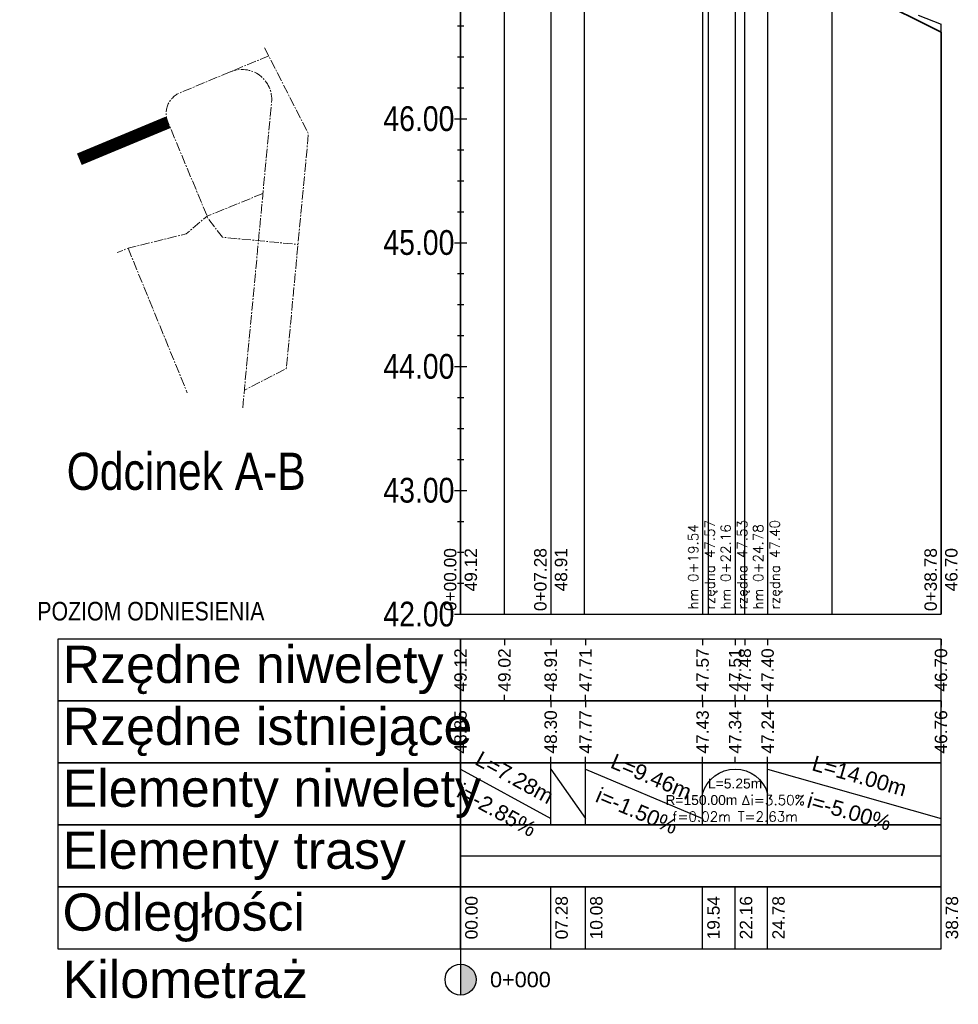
# Model space of a CAD drawing. Header units: metres. Extents: x 0 to 5465380, y 0 to 5925815.
# Tile 129 of 141: x 5464644 to 5464719, y 5925684 to 5925763. Entities that reach past the tile are written whole.
import ezdxf

# ---------------------------------------------------------------- set-up
doc = ezdxf.new("R2010")
doc.units = ezdxf.units.M
doc.linetypes.add('CENTER2', pattern=[1.125, 0.75, -0.125, 0.125, -0.125])
doc.layers.add('$DR - osie ścieżek', color=7, linetype='CENTER2', lineweight=15)
for name, color, linetype in [('$DR - wymiary', 7, 'Continuous'), ('AecObjExplode_rys 1_Vport_D5A', 7, 'Continuous'), ('AecObjExplode_rys 3_Vport_DDD', 7, 'Continuous'), ('AecObjExplode_rys 4_Vport_E22', 7, 'Continuous'), ('C-DROGI-PROFILE', 7, 'Continuous'), ('C-DROGI-PROFILE-ETYKIETY', 7, 'Continuous'), ('C-DROGI-PROFILE-WIDOKI', 7, 'Continuous'), ('C-DROGI-PROFILE-WIDOKI-ETYKIETY', 7, 'Continuous')]:
    doc.layers.add(name, color=color, linetype=linetype)
doc.styles.add('ARIAL 2', font='ARIALN.TTF')
doc.styles.get("Standard").update_dxf_attribs({"font": 'arial.ttf'})

# ---------------------------------------------------------------- blocks, each defined once
blk = doc.blocks.new('kilometraz')
at = {"linetype": 'ByBlock', "lineweight": -2}
blk.add_hatch(color=0, dxfattribs=at).paths.add_polyline_path([(0, -0.5, 0.414214), (0.5, 0, 0.414214), (0, 0.5)])
at = {"color": 0, "linetype": 'ByBlock', "lineweight": -2}
blk.add_line((0, 0.5), (0, -0.5), dxfattribs=at)
blk.add_circle((0, 0), 0.5, dxfattribs=at)
blk = doc.blocks.new('AecObjExplode_rys 1_Vport_D5A')
at = {"layer": 'C-DROGI-PROFILE', "color": 190, "linetype": 'Continuous', "lineweight": 35}
blk.add_line((5464703.882, 5925769.156), (5464717.878, 5925762.154), dxfattribs=at)
at = {"layer": 'C-DROGI-PROFILE', "color": 94, "linetype": 'Continuous', "lineweight": -3}
blk.add_line((5464716.038, 5925763.515), (5464717.878, 5925762.799), dxfattribs=at)
at = {"layer": 'C-DROGI-PROFILE-ETYKIETY', "color": 7, "linetype": 'Continuous', "lineweight": -3}
for p, q in [((5464679.098, 5925786.354), (5464679.098, 5925715.154)), ((5464686.376, 5925784.28), (5464686.376, 5925715.154)), ((5464717.878, 5925762.154), (5464717.878, 5925715.154))]:
    blk.add_line(p, q, dxfattribs=at)
at = {"layer": 'C-DROGI-PROFILE-ETYKIETY', "color": 1, "linetype": 'Continuous', "lineweight": -3}
for p, q in [((5464698.636, 5925770.861), (5464698.636, 5925715.154)), ((5464701.26, 5925770.468), (5464701.259, 5925715.154)), ((5464703.882, 5925769.156), (5464703.882, 5925715.154))]:
    blk.add_line(p, q, dxfattribs=at)
at = {"layer": 'C-DROGI-PROFILE-WIDOKI', "color": 7, "linetype": 'Continuous', "lineweight": -3}
for p, q in [((5464679.098, 5925715.154), (5464679.098, 5925805.154)), ((5464682.644, 5925715.154), (5464682.644, 5925783.101)), ((5464689.098, 5925715.154), (5464689.098, 5925772.931)), ((5464699.098, 5925715.154), (5464699.098, 5925769.291)), ((5464702.043, 5925715.154), (5464702.043, 5925768.22)), ((5464709.098, 5925715.154), (5464709.098, 5925765.812)), ((5464678.848, 5925762.654), (5464679.348, 5925762.654)), ((5464717.878, 5925715.154), (5464717.878, 5925762.799)), ((5464678.848, 5925760.154), (5464679.348, 5925760.154)), ((5464678.848, 5925757.654), (5464679.348, 5925757.654)), ((5464678.598, 5925755.154), (5464679.598, 5925755.154)), ((5464678.848, 5925752.654), (5464679.348, 5925752.654)), ((5464678.848, 5925750.154), (5464679.348, 5925750.154)), ((5464678.848, 5925747.654), (5464679.348, 5925747.654)), ((5464678.598, 5925745.154), (5464679.598, 5925745.154)), ((5464678.848, 5925742.654), (5464679.348, 5925742.654)), ((5464678.848, 5925740.154), (5464679.348, 5925740.154)), ((5464678.848, 5925737.654), (5464679.348, 5925737.654)), ((5464678.598, 5925735.154), (5464679.598, 5925735.154)), ((5464678.848, 5925732.654), (5464679.348, 5925732.654)), ((5464678.848, 5925730.154), (5464679.348, 5925730.154)), ((5464678.848, 5925727.654), (5464679.348, 5925727.654)), ((5464678.598, 5925725.154), (5464679.598, 5925725.154)), ((5464678.848, 5925722.654), (5464679.348, 5925722.654)), ((5464678.848, 5925720.154), (5464679.348, 5925720.154)), ((5464678.848, 5925717.654), (5464679.348, 5925717.654)), ((5464678.598, 5925715.154), (5464717.878, 5925715.154)), ((5464679.098, 5925713.154), (5464679.098, 5925712.654)), ((5464686.376, 5925713.154), (5464686.376, 5925712.654)), ((5464689.176, 5925713.154), (5464689.176, 5925712.654)), ((5464698.636, 5925713.154), (5464698.636, 5925712.654)), ((5464701.26, 5925713.154), (5464701.26, 5925712.654)), ((5464703.882, 5925713.154), (5464703.882, 5925712.654)), ((5464717.878, 5925713.154), (5464717.878, 5925712.654)), ((5464679.098, 5925708.154), (5464679.098, 5925708.654)), ((5464686.376, 5925708.154), (5464686.376, 5925708.654)), ((5464689.176, 5925708.154), (5464689.176, 5925708.654)), ((5464698.636, 5925708.154), (5464698.636, 5925708.654)), ((5464701.26, 5925708.154), (5464701.26, 5925708.654)), ((5464703.882, 5925708.154), (5464703.882, 5925708.654)), ((5464717.878, 5925708.154), (5464717.878, 5925708.654)), ((5464679.098, 5925693.154), (5464679.098, 5925703.154)), ((5464686.376, 5925698.154), (5464686.376, 5925703.154)), ((5464689.176, 5925698.154), (5464689.176, 5925703.154)), ((5464698.636, 5925698.154), (5464698.636, 5925703.154)), ((5464703.882, 5925698.154), (5464703.882, 5925703.154)), ((5464679.098, 5925688.154), (5464679.098, 5925685.654))]:
    blk.add_line(p, q, dxfattribs=at)
at = {"layer": 'C-DROGI-PROFILE-WIDOKI', "color": 8, "linetype": 'Continuous', "lineweight": -3}
for p, q in [((5464679.098, 5925715.154), (5464679.098, 5925783.627)), ((5464717.878, 5925715.154), (5464717.878, 5925762.799))]:
    blk.add_line(p, q, dxfattribs=at)
at = {"layer": 'C-DROGI-PROFILE-WIDOKI', "color": 4, "linetype": 'Continuous', "lineweight": -3}
for p, q in [((5464682.644, 5925713.154), (5464682.644, 5925712.654)), ((5464702.043, 5925713.154), (5464702.043, 5925712.654)), ((5464682.644, 5925708.154), (5464682.644, 5925708.654)), ((5464702.043, 5925708.154), (5464702.043, 5925708.654)), ((5464679.098, 5925702.654), (5464686.376, 5925698.654)), ((5464686.376, 5925702.654), (5464689.176, 5925698.654)), ((5464689.176, 5925702.654), (5464698.636, 5925698.654)), ((5464703.882, 5925702.654), (5464717.878, 5925698.654)), ((5464679.098, 5925695.654), (5464717.878, 5925695.654))]:
    blk.add_line(p, q, dxfattribs=at)
at = {"layer": 'C-DROGI-PROFILE-WIDOKI', "color": 1, "linetype": 'Continuous', "lineweight": -3}
for p, q in [((5464679.098, 5925708.154), (5464679.098, 5925707.654)), ((5464686.376, 5925708.154), (5464686.376, 5925707.654)), ((5464689.176, 5925708.154), (5464689.176, 5925707.654)), ((5464698.636, 5925708.154), (5464698.636, 5925707.654)), ((5464701.26, 5925708.154), (5464701.26, 5925707.654)), ((5464703.882, 5925708.154), (5464703.882, 5925707.654)), ((5464717.878, 5925708.154), (5464717.878, 5925707.654)), ((5464679.098, 5925703.154), (5464679.098, 5925703.654)), ((5464686.376, 5925703.154), (5464686.376, 5925703.654)), ((5464689.176, 5925703.154), (5464689.176, 5925703.654)), ((5464698.636, 5925703.154), (5464698.636, 5925703.654)), ((5464701.26, 5925703.154), (5464701.26, 5925703.654)), ((5464703.882, 5925703.154), (5464703.882, 5925703.654)), ((5464717.878, 5925703.154), (5464717.878, 5925703.654)), ((5464679.098, 5925688.154), (5464679.098, 5925693.154)), ((5464686.376, 5925688.154), (5464686.376, 5925693.154)), ((5464689.176, 5925688.154), (5464689.176, 5925693.154)), ((5464698.636, 5925688.154), (5464698.636, 5925693.154)), ((5464701.26, 5925688.154), (5464701.26, 5925693.154)), ((5464703.882, 5925688.154), (5464703.882, 5925693.154)), ((5464717.878, 5925688.154), (5464717.878, 5925693.154))]:
    blk.add_line(p, q, dxfattribs=at)
at = {"layer": 'C-DROGI-PROFILE-WIDOKI', "color": 4, "linetype": 'Continuous', "lineweight": -3, "extrusion": (0, 0, -1)}
blk.add_arc((-5464701.259, 5925699.935), 2.719, 15.34106, 164.65894, dxfattribs=at)
at = {"layer": 'C-DROGI-PROFILE-WIDOKI', "color": 7, "linetype": 'Continuous', "lineweight": -3}
for points in [[(5464679.098, 5925708.154), (5464679.098, 5925713.154), (5464646.598, 5925713.154), (5464646.598, 5925708.154)], [(5464679.098, 5925708.154), (5464717.878, 5925708.154), (5464717.878, 5925713.154), (5464679.098, 5925713.154)], [(5464679.098, 5925703.154), (5464679.098, 5925708.154), (5464646.598, 5925708.154), (5464646.598, 5925703.154)], [(5464679.098, 5925703.154), (5464717.878, 5925703.154), (5464717.878, 5925708.154), (5464679.098, 5925708.154)], [(5464679.098, 5925698.154), (5464679.098, 5925703.154), (5464646.598, 5925703.154), (5464646.598, 5925698.154)], [(5464679.098, 5925698.154), (5464717.878, 5925698.154), (5464717.878, 5925703.154), (5464679.098, 5925703.154)], [(5464679.098, 5925693.154), (5464679.098, 5925698.154), (5464646.598, 5925698.154), (5464646.598, 5925693.154)], [(5464679.098, 5925693.154), (5464717.878, 5925693.154), (5464717.878, 5925698.154), (5464679.098, 5925698.154)], [(5464679.098, 5925688.154), (5464679.098, 5925693.154), (5464646.598, 5925693.154), (5464646.598, 5925688.154)], [(5464679.098, 5925688.154), (5464717.878, 5925688.154), (5464717.878, 5925693.154), (5464679.098, 5925693.154)]]:
    blk.add_3dface(points, dxfattribs=at)
at = {"layer": '$DR - wymiary', "color": 7, "linetype": 'Continuous', "lineweight": -3, "xscale": 2.499999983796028, "yscale": 2.499999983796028, "zscale": 2.499999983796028, "rotation": 8.53773646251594e-07}
blk.add_blockref('kilometraz', (5464679.098, 5925685.654), dxfattribs=at)
at = {"layer": 'C-DROGI-PROFILE-ETYKIETY', "color": 2, "linetype": 'Continuous', "lineweight": -3, "char_height": 0.8, "attachment_point": 4}
for s, insert, rotation in [('{\\Fsimplex.shx|c0;hm 0+19.54\\Przędna 47.57}', (5464698.636, 5925715.529), 90), ('{\\Fsimplex.shx|c0;hm 0+22.16\\Fsimplex.shx|c0;\\Przędna 47.53}', (5464701.259, 5925715.529), 89.99846), ('{\\Fsimplex.shx|c0;hm 0+24.78\\Fsimplex.shx|c0;\\Przędna 47.40}', (5464703.882, 5925715.529), 90)]:
    blk.add_mtext(s, dxfattribs=dict(at, insert=insert, rotation=rotation))
at = {"layer": 'C-DROGI-PROFILE-ETYKIETY', "color": 7, "linetype": 'Continuous', "lineweight": -3, "char_height": 1, "attachment_point": 6, "rotation": 90}
for s, insert in [('0+00.00\\P{\\fArial|b0|i0|c238|p34;49.12}', (5464679.098, 5925720.493)), ('0+07.28\\P{\\fArial|b0|i0|c238|p34;48.91}', (5464686.376, 5925720.498)), ('0+38.78\\P{\\fArial|b0|i0|c238|p34;46.70}', (5464717.878, 5925720.498))]:
    blk.add_mtext(s, dxfattribs=dict(at, insert=insert))
at = {"layer": 'C-DROGI-PROFILE-ETYKIETY', "color": 1, "linetype": 'Continuous', "lineweight": -3, "insert": (5464701.259, 5925700.154), "char_height": 0.8, "attachment_point": 5, "rotation": 359.99846}
blk.add_mtext('L=5.25m\\PR=150.00m {\\Fsimplex.shx|c238;Δ\\Fsimplex.shx|c0;i=3.50%\\Pf=0.02m T=2.63m}', dxfattribs=at)
at = {"layer": 'C-DROGI-PROFILE-WIDOKI', "color": 7, "linetype": 'Continuous', "lineweight": -3, "style": 'ARIAL 2'}
for s, insert, char_height, attachment_point in [('46.00', (5464678.598, 5925755.154), 2, 6), ('45.00', (5464678.598, 5925745.154), 2, 6), ('44.00', (5464678.598, 5925735.154), 2, 6), ('Odcinek A-B', (5464666.598, 5925725.154), 3, 9), ('43.00', (5464678.598, 5925725.154), 2, 6), ('POZIOM ODNIESIENIA', (5464654.098, 5925716.154), 1.5, 2), ('42.00', (5464678.598, 5925715.154), 2, 6)]:
    blk.add_mtext(s, dxfattribs=dict(at, insert=insert, char_height=char_height, attachment_point=attachment_point))
at = {"layer": 'C-DROGI-PROFILE-WIDOKI', "color": 7, "linetype": 'Continuous', "lineweight": -3, "char_height": 3, "attachment_point": 4}
for s, insert in [('{\\fArial|b0|i0|c238|p34;Rzędne niwelety}', (5464646.973, 5925710.654)), ('{\\fArial|b0|i0|c238|p34;Rzędne istniejące}', (5464646.973, 5925705.654)), ('{\\fArial|b0|i0|c238|p34;Elementy niwelety}', (5464646.973, 5925700.654)), ('{\\fArial|b0|i0|c238|p34;Elementy trasy}', (5464646.973, 5925695.654)), ('{\\fArial|b0|i0|c238|p34;Odległości}', (5464646.973, 5925690.654)), ('{\\fArial|b0|i0|c238|p34;Kilometraż}', (5464646.973, 5925685.654))]:
    blk.add_mtext(s, dxfattribs=dict(at, insert=insert))
at = {"layer": 'C-DROGI-PROFILE-WIDOKI-ETYKIETY', "color": 7, "linetype": 'Continuous', "lineweight": -3}
for s, insert, char_height, attachment_point, rotation in [('49.12', (5464679.098, 5925710.654), 1, 5, 90), ('49.02', (5464682.644, 5925710.654), 1, 5, 90), ('48.91', (5464686.376, 5925710.654), 1, 5, 90), ('47.71', (5464689.176, 5925710.654), 1, 5, 90), ('47.57', (5464698.636, 5925710.654), 1, 5, 90), ('47.51', (5464701.26, 5925710.654), 1, 5, 90), ('47.48', (5464702.043, 5925710.654), 1, 5, 90), ('47.40', (5464703.882, 5925710.654), 1, 5, 90), ('46.70', (5464717.878, 5925710.654), 1, 5, 90), ('48.85', (5464679.098, 5925705.654), 1, 5, 90), ('48.30', (5464686.376, 5925705.654), 1, 5, 90), ('47.77', (5464689.176, 5925705.654), 1, 5, 90), ('47.43', (5464698.636, 5925705.654), 1, 5, 90), ('47.34', (5464701.26, 5925705.654), 1, 5, 90), ('47.24', (5464703.882, 5925705.654), 1, 5, 90), ('46.76', (5464717.878, 5925705.654), 1, 5, 90), ('L=7.28m', (5464683.459, 5925701.969), 1.25, 5, 331.20435), ('L=9.46m', (5464694.49, 5925702.036), 1.25, 5, 337.08155), ('L=14.00m', (5464711.292, 5925702.096), 1.25, 5, 344.05114), ('i=-2.85%', (5464682.014, 5925699.34), 1.25, 5, 331.20435), ('i=-1.50%', (5464693.322, 5925699.272), 1.25, 5, 337.08155), ('i=-5.00%', (5464710.468, 5925699.212), 1.25, 5, 344.05114), ('00.00', (5464679.473, 5925690.654), 1, 2, 90), ('07.28', (5464686.751, 5925690.654), 1, 2, 90), ('10.08', (5464689.551, 5925690.654), 1, 2, 90), ('19.54', (5464699.011, 5925690.654), 1, 2, 90), ('22.16', (5464701.635, 5925690.654), 1, 2, 90), ('24.78', (5464704.257, 5925690.654), 1, 2, 90), ('38.78', (5464718.253, 5925690.654), 1, 2, 90)]:
    blk.add_mtext(s, dxfattribs=dict(at, insert=insert, char_height=char_height, attachment_point=attachment_point, rotation=rotation))
at = {"layer": 'C-DROGI-PROFILE-WIDOKI-ETYKIETY', "color": 7, "linetype": 'Continuous', "lineweight": -3, "insert": (5464681.473, 5925685.654), "char_height": 1.25, "attachment_point": 4}
blk.add_mtext('0+000', dxfattribs=at)
blk = doc.blocks.new('AecObjExplode_rys 4_Vport_E22')
at = {"layer": 'C-DROGI-PROFILE', "color": 190, "linetype": 'Continuous', "lineweight": 35}
blk.add_line((5464703.882, 5925769.156), (5464717.878, 5925762.154), dxfattribs=at)
at = {"layer": 'C-DROGI-PROFILE', "color": 94, "linetype": 'Continuous', "lineweight": -3}
blk.add_line((5464716.038, 5925763.515), (5464717.878, 5925762.799), dxfattribs=at)
at = {"layer": 'C-DROGI-PROFILE-ETYKIETY', "color": 7, "linetype": 'Continuous', "lineweight": -3}
for p, q in [((5464679.098, 5925786.354), (5464679.098, 5925715.154)), ((5464686.376, 5925784.28), (5464686.376, 5925715.154)), ((5464717.878, 5925762.154), (5464717.878, 5925715.154))]:
    blk.add_line(p, q, dxfattribs=at)
at = {"layer": 'C-DROGI-PROFILE-ETYKIETY', "color": 1, "linetype": 'Continuous', "lineweight": -3}
for p, q in [((5464698.636, 5925770.861), (5464698.636, 5925715.154)), ((5464701.26, 5925770.468), (5464701.259, 5925715.154)), ((5464703.882, 5925769.156), (5464703.882, 5925715.154))]:
    blk.add_line(p, q, dxfattribs=at)
at = {"layer": 'C-DROGI-PROFILE-WIDOKI', "color": 7, "linetype": 'Continuous', "lineweight": -3}
for p, q in [((5464679.098, 5925715.154), (5464679.098, 5925805.154)), ((5464682.644, 5925715.154), (5464682.644, 5925783.101)), ((5464689.098, 5925715.154), (5464689.098, 5925772.931)), ((5464699.098, 5925715.154), (5464699.098, 5925769.291)), ((5464702.043, 5925715.154), (5464702.043, 5925768.22)), ((5464709.098, 5925715.154), (5464709.098, 5925765.812)), ((5464678.848, 5925762.654), (5464679.348, 5925762.654)), ((5464717.878, 5925715.154), (5464717.878, 5925762.799)), ((5464678.848, 5925760.154), (5464679.348, 5925760.154)), ((5464678.848, 5925757.654), (5464679.348, 5925757.654)), ((5464678.598, 5925755.154), (5464679.598, 5925755.154)), ((5464678.848, 5925752.654), (5464679.348, 5925752.654)), ((5464678.848, 5925750.154), (5464679.348, 5925750.154)), ((5464678.848, 5925747.654), (5464679.348, 5925747.654)), ((5464678.598, 5925745.154), (5464679.598, 5925745.154)), ((5464678.848, 5925742.654), (5464679.348, 5925742.654)), ((5464678.848, 5925740.154), (5464679.348, 5925740.154)), ((5464678.848, 5925737.654), (5464679.348, 5925737.654)), ((5464678.598, 5925735.154), (5464679.598, 5925735.154)), ((5464678.848, 5925732.654), (5464679.348, 5925732.654)), ((5464678.848, 5925730.154), (5464679.348, 5925730.154)), ((5464678.848, 5925727.654), (5464679.348, 5925727.654)), ((5464678.598, 5925725.154), (5464679.598, 5925725.154)), ((5464678.848, 5925722.654), (5464679.348, 5925722.654)), ((5464678.848, 5925720.154), (5464679.348, 5925720.154)), ((5464678.848, 5925717.654), (5464679.348, 5925717.654)), ((5464678.598, 5925715.154), (5464717.878, 5925715.154)), ((5464679.098, 5925713.154), (5464679.098, 5925712.654)), ((5464686.376, 5925713.154), (5464686.376, 5925712.654)), ((5464689.176, 5925713.154), (5464689.176, 5925712.654)), ((5464698.636, 5925713.154), (5464698.636, 5925712.654)), ((5464701.26, 5925713.154), (5464701.26, 5925712.654)), ((5464703.882, 5925713.154), (5464703.882, 5925712.654)), ((5464717.878, 5925713.154), (5464717.878, 5925712.654)), ((5464679.098, 5925708.154), (5464679.098, 5925708.654)), ((5464686.376, 5925708.154), (5464686.376, 5925708.654)), ((5464689.176, 5925708.154), (5464689.176, 5925708.654)), ((5464698.636, 5925708.154), (5464698.636, 5925708.654)), ((5464701.26, 5925708.154), (5464701.26, 5925708.654)), ((5464703.882, 5925708.154), (5464703.882, 5925708.654)), ((5464717.878, 5925708.154), (5464717.878, 5925708.654)), ((5464679.098, 5925693.154), (5464679.098, 5925703.154)), ((5464686.376, 5925698.154), (5464686.376, 5925703.154)), ((5464689.176, 5925698.154), (5464689.176, 5925703.154)), ((5464698.636, 5925698.154), (5464698.636, 5925703.154)), ((5464703.882, 5925698.154), (5464703.882, 5925703.154)), ((5464679.098, 5925688.154), (5464679.098, 5925685.654))]:
    blk.add_line(p, q, dxfattribs=at)
at = {"layer": 'C-DROGI-PROFILE-WIDOKI', "color": 8, "linetype": 'Continuous', "lineweight": -3}
for p, q in [((5464679.098, 5925715.154), (5464679.098, 5925783.627)), ((5464717.878, 5925715.154), (5464717.878, 5925762.799))]:
    blk.add_line(p, q, dxfattribs=at)
at = {"layer": 'C-DROGI-PROFILE-WIDOKI', "color": 4, "linetype": 'Continuous', "lineweight": -3}
for p, q in [((5464682.644, 5925713.154), (5464682.644, 5925712.654)), ((5464702.043, 5925713.154), (5464702.043, 5925712.654)), ((5464682.644, 5925708.154), (5464682.644, 5925708.654)), ((5464702.043, 5925708.154), (5464702.043, 5925708.654)), ((5464679.098, 5925702.654), (5464686.376, 5925698.654)), ((5464686.376, 5925702.654), (5464689.176, 5925698.654)), ((5464689.176, 5925702.654), (5464698.636, 5925698.654)), ((5464703.882, 5925702.654), (5464717.878, 5925698.654)), ((5464679.098, 5925695.654), (5464717.878, 5925695.654))]:
    blk.add_line(p, q, dxfattribs=at)
at = {"layer": 'C-DROGI-PROFILE-WIDOKI', "color": 1, "linetype": 'Continuous', "lineweight": -3}
for p, q in [((5464679.098, 5925708.154), (5464679.098, 5925707.654)), ((5464686.376, 5925708.154), (5464686.376, 5925707.654)), ((5464689.176, 5925708.154), (5464689.176, 5925707.654)), ((5464698.636, 5925708.154), (5464698.636, 5925707.654)), ((5464701.26, 5925708.154), (5464701.26, 5925707.654)), ((5464703.882, 5925708.154), (5464703.882, 5925707.654)), ((5464717.878, 5925708.154), (5464717.878, 5925707.654)), ((5464679.098, 5925703.154), (5464679.098, 5925703.654)), ((5464686.376, 5925703.154), (5464686.376, 5925703.654)), ((5464689.176, 5925703.154), (5464689.176, 5925703.654)), ((5464698.636, 5925703.154), (5464698.636, 5925703.654)), ((5464701.26, 5925703.154), (5464701.26, 5925703.654)), ((5464703.882, 5925703.154), (5464703.882, 5925703.654)), ((5464717.878, 5925703.154), (5464717.878, 5925703.654)), ((5464679.098, 5925688.154), (5464679.098, 5925693.154)), ((5464686.376, 5925688.154), (5464686.376, 5925693.154)), ((5464689.176, 5925688.154), (5464689.176, 5925693.154)), ((5464698.636, 5925688.154), (5464698.636, 5925693.154)), ((5464701.26, 5925688.154), (5464701.26, 5925693.154)), ((5464703.882, 5925688.154), (5464703.882, 5925693.154)), ((5464717.878, 5925688.154), (5464717.878, 5925693.154))]:
    blk.add_line(p, q, dxfattribs=at)
at = {"layer": 'C-DROGI-PROFILE-WIDOKI', "color": 4, "linetype": 'Continuous', "lineweight": -3, "extrusion": (0, 0, -1)}
blk.add_arc((-5464701.259, 5925699.935), 2.719, 15.34106, 164.65894, dxfattribs=at)
at = {"layer": 'C-DROGI-PROFILE-WIDOKI', "color": 7, "linetype": 'Continuous', "lineweight": -3}
for points in [[(5464679.098, 5925708.154), (5464679.098, 5925713.154), (5464646.598, 5925713.154), (5464646.598, 5925708.154)], [(5464679.098, 5925708.154), (5464717.878, 5925708.154), (5464717.878, 5925713.154), (5464679.098, 5925713.154)], [(5464679.098, 5925703.154), (5464679.098, 5925708.154), (5464646.598, 5925708.154), (5464646.598, 5925703.154)], [(5464679.098, 5925703.154), (5464717.878, 5925703.154), (5464717.878, 5925708.154), (5464679.098, 5925708.154)], [(5464679.098, 5925698.154), (5464679.098, 5925703.154), (5464646.598, 5925703.154), (5464646.598, 5925698.154)], [(5464679.098, 5925698.154), (5464717.878, 5925698.154), (5464717.878, 5925703.154), (5464679.098, 5925703.154)], [(5464679.098, 5925693.154), (5464679.098, 5925698.154), (5464646.598, 5925698.154), (5464646.598, 5925693.154)], [(5464679.098, 5925693.154), (5464717.878, 5925693.154), (5464717.878, 5925698.154), (5464679.098, 5925698.154)], [(5464679.098, 5925688.154), (5464679.098, 5925693.154), (5464646.598, 5925693.154), (5464646.598, 5925688.154)], [(5464679.098, 5925688.154), (5464717.878, 5925688.154), (5464717.878, 5925693.154), (5464679.098, 5925693.154)]]:
    blk.add_3dface(points, dxfattribs=at)
at = {"layer": '$DR - wymiary', "color": 7, "linetype": 'Continuous', "lineweight": -3, "xscale": 2.50000000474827, "yscale": 2.50000000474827, "zscale": 2.50000000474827}
blk.add_blockref('kilometraz', (5464679.098, 5925685.654), dxfattribs=at)
at = {"layer": 'C-DROGI-PROFILE-ETYKIETY', "color": 2, "linetype": 'Continuous', "lineweight": -3, "char_height": 0.8, "attachment_point": 4}
for s, insert, rotation in [('{\\Fsimplex.shx|c0;hm 0+19.54\\Przędna 47.57}', (5464698.636, 5925715.529), 90), ('{\\Fsimplex.shx|c0;hm 0+22.16\\Fsimplex.shx|c0;\\Przędna 47.53}', (5464701.259, 5925715.529), 89.99846), ('{\\Fsimplex.shx|c0;hm 0+24.78\\Fsimplex.shx|c0;\\Przędna 47.40}', (5464703.882, 5925715.529), 90)]:
    blk.add_mtext(s, dxfattribs=dict(at, insert=insert, rotation=rotation))
at = {"layer": 'C-DROGI-PROFILE-ETYKIETY', "color": 7, "linetype": 'Continuous', "lineweight": -3, "char_height": 1, "attachment_point": 6, "rotation": 90}
for s, insert in [('0+00.00\\P{\\fArial|b0|i0|c238|p34;49.12}', (5464679.098, 5925720.493)), ('0+07.28\\P{\\fArial|b0|i0|c238|p34;48.91}', (5464686.376, 5925720.498)), ('0+38.78\\P{\\fArial|b0|i0|c238|p34;46.70}', (5464717.878, 5925720.498))]:
    blk.add_mtext(s, dxfattribs=dict(at, insert=insert))
at = {"layer": 'C-DROGI-PROFILE-ETYKIETY', "color": 1, "linetype": 'Continuous', "lineweight": -3, "insert": (5464701.259, 5925700.154), "char_height": 0.8, "attachment_point": 5, "rotation": 359.99846}
blk.add_mtext('L=5.25m\\PR=150.00m {\\Fsimplex.shx|c238;Δ\\Fsimplex.shx|c0;i=3.50%\\Pf=0.02m T=2.63m}', dxfattribs=at)
at = {"layer": 'C-DROGI-PROFILE-WIDOKI', "color": 7, "linetype": 'Continuous', "lineweight": -3, "style": 'ARIAL 2'}
for s, insert, char_height, attachment_point in [('46.00', (5464678.598, 5925755.154), 2, 6), ('45.00', (5464678.598, 5925745.154), 2, 6), ('44.00', (5464678.598, 5925735.154), 2, 6), ('Odcinek A-B', (5464666.598, 5925725.154), 3, 9), ('43.00', (5464678.598, 5925725.154), 2, 6), ('POZIOM ODNIESIENIA', (5464654.098, 5925716.154), 1.5, 2), ('42.00', (5464678.598, 5925715.154), 2, 6)]:
    blk.add_mtext(s, dxfattribs=dict(at, insert=insert, char_height=char_height, attachment_point=attachment_point))
at = {"layer": 'C-DROGI-PROFILE-WIDOKI', "color": 7, "linetype": 'Continuous', "lineweight": -3, "char_height": 3, "attachment_point": 4}
for s, insert in [('{\\fArial|b0|i0|c238|p34;Rzędne niwelety}', (5464646.973, 5925710.654)), ('{\\fArial|b0|i0|c238|p34;Rzędne istniejące}', (5464646.973, 5925705.654)), ('{\\fArial|b0|i0|c238|p34;Elementy niwelety}', (5464646.973, 5925700.654)), ('{\\fArial|b0|i0|c238|p34;Elementy trasy}', (5464646.973, 5925695.654)), ('{\\fArial|b0|i0|c238|p34;Odległości}', (5464646.973, 5925690.654)), ('{\\fArial|b0|i0|c238|p34;Kilometraż}', (5464646.973, 5925685.654))]:
    blk.add_mtext(s, dxfattribs=dict(at, insert=insert))
at = {"layer": 'C-DROGI-PROFILE-WIDOKI-ETYKIETY', "color": 7, "linetype": 'Continuous', "lineweight": -3}
for s, insert, char_height, attachment_point, rotation in [('49.12', (5464679.098, 5925710.654), 1, 5, 90), ('49.02', (5464682.644, 5925710.654), 1, 5, 90), ('48.91', (5464686.376, 5925710.654), 1, 5, 90), ('47.71', (5464689.176, 5925710.654), 1, 5, 90), ('47.57', (5464698.636, 5925710.654), 1, 5, 90), ('47.51', (5464701.26, 5925710.654), 1, 5, 90), ('47.48', (5464702.043, 5925710.654), 1, 5, 90), ('47.40', (5464703.882, 5925710.654), 1, 5, 90), ('46.70', (5464717.878, 5925710.654), 1, 5, 90), ('48.85', (5464679.098, 5925705.654), 1, 5, 90), ('48.30', (5464686.376, 5925705.654), 1, 5, 90), ('47.77', (5464689.176, 5925705.654), 1, 5, 90), ('47.43', (5464698.636, 5925705.654), 1, 5, 90), ('47.34', (5464701.26, 5925705.654), 1, 5, 90), ('47.24', (5464703.882, 5925705.654), 1, 5, 90), ('46.76', (5464717.878, 5925705.654), 1, 5, 90), ('L=7.28m', (5464683.459, 5925701.969), 1.25, 5, 331.20435), ('L=9.46m', (5464694.49, 5925702.036), 1.25, 5, 337.08155), ('L=14.00m', (5464711.292, 5925702.096), 1.25, 5, 344.05114), ('i=-2.85%', (5464682.014, 5925699.34), 1.25, 5, 331.20435), ('i=-1.50%', (5464693.322, 5925699.272), 1.25, 5, 337.08155), ('i=-5.00%', (5464710.468, 5925699.212), 1.25, 5, 344.05114), ('00.00', (5464679.473, 5925690.654), 1, 2, 90), ('07.28', (5464686.751, 5925690.654), 1, 2, 90), ('10.08', (5464689.551, 5925690.654), 1, 2, 90), ('19.54', (5464699.011, 5925690.654), 1, 2, 90), ('22.16', (5464701.635, 5925690.654), 1, 2, 90), ('24.78', (5464704.257, 5925690.654), 1, 2, 90), ('38.78', (5464718.253, 5925690.654), 1, 2, 90)]:
    blk.add_mtext(s, dxfattribs=dict(at, insert=insert, char_height=char_height, attachment_point=attachment_point, rotation=rotation))
at = {"layer": 'C-DROGI-PROFILE-WIDOKI-ETYKIETY', "color": 7, "linetype": 'Continuous', "lineweight": -3, "insert": (5464681.473, 5925685.654), "char_height": 1.25, "attachment_point": 4}
blk.add_mtext('0+000', dxfattribs=at)
blk = doc.blocks.new('AecObjExplode_rys 3_Vport_DDD')
at = {"layer": 'C-DROGI-PROFILE', "color": 190, "linetype": 'Continuous', "lineweight": 35}
blk.add_line((5464703.882, 5925769.156), (5464717.878, 5925762.154), dxfattribs=at)
at = {"layer": 'C-DROGI-PROFILE', "color": 94, "linetype": 'Continuous', "lineweight": -3}
blk.add_line((5464716.038, 5925763.515), (5464717.878, 5925762.799), dxfattribs=at)
at = {"layer": 'C-DROGI-PROFILE-ETYKIETY', "color": 7, "linetype": 'Continuous', "lineweight": -3}
for p, q in [((5464679.098, 5925786.354), (5464679.098, 5925715.154)), ((5464686.376, 5925784.28), (5464686.376, 5925715.154)), ((5464717.878, 5925762.154), (5464717.878, 5925715.154))]:
    blk.add_line(p, q, dxfattribs=at)
at = {"layer": 'C-DROGI-PROFILE-ETYKIETY', "color": 1, "linetype": 'Continuous', "lineweight": -3}
for p, q in [((5464698.636, 5925770.861), (5464698.636, 5925715.154)), ((5464701.26, 5925770.468), (5464701.259, 5925715.154)), ((5464703.882, 5925769.156), (5464703.882, 5925715.154))]:
    blk.add_line(p, q, dxfattribs=at)
at = {"layer": 'C-DROGI-PROFILE-WIDOKI', "color": 7, "linetype": 'Continuous', "lineweight": -3}
for p, q in [((5464679.098, 5925715.154), (5464679.098, 5925805.154)), ((5464682.644, 5925715.154), (5464682.644, 5925783.101)), ((5464689.098, 5925715.154), (5464689.098, 5925772.931)), ((5464699.098, 5925715.154), (5464699.098, 5925769.291)), ((5464702.043, 5925715.154), (5464702.043, 5925768.22)), ((5464709.098, 5925715.154), (5464709.098, 5925765.812)), ((5464678.848, 5925762.654), (5464679.348, 5925762.654)), ((5464717.878, 5925715.154), (5464717.878, 5925762.799)), ((5464678.848, 5925760.154), (5464679.348, 5925760.154)), ((5464678.848, 5925757.654), (5464679.348, 5925757.654)), ((5464678.598, 5925755.154), (5464679.598, 5925755.154)), ((5464678.848, 5925752.654), (5464679.348, 5925752.654)), ((5464678.848, 5925750.154), (5464679.348, 5925750.154)), ((5464678.848, 5925747.654), (5464679.348, 5925747.654)), ((5464678.598, 5925745.154), (5464679.598, 5925745.154)), ((5464678.848, 5925742.654), (5464679.348, 5925742.654)), ((5464678.848, 5925740.154), (5464679.348, 5925740.154)), ((5464678.848, 5925737.654), (5464679.348, 5925737.654)), ((5464678.598, 5925735.154), (5464679.598, 5925735.154)), ((5464678.848, 5925732.654), (5464679.348, 5925732.654)), ((5464678.848, 5925730.154), (5464679.348, 5925730.154)), ((5464678.848, 5925727.654), (5464679.348, 5925727.654)), ((5464678.598, 5925725.154), (5464679.598, 5925725.154)), ((5464678.848, 5925722.654), (5464679.348, 5925722.654)), ((5464678.848, 5925720.154), (5464679.348, 5925720.154)), ((5464678.848, 5925717.654), (5464679.348, 5925717.654)), ((5464678.598, 5925715.154), (5464717.878, 5925715.154)), ((5464679.098, 5925713.154), (5464679.098, 5925712.654)), ((5464686.376, 5925713.154), (5464686.376, 5925712.654)), ((5464689.176, 5925713.154), (5464689.176, 5925712.654)), ((5464698.636, 5925713.154), (5464698.636, 5925712.654)), ((5464701.26, 5925713.154), (5464701.26, 5925712.654)), ((5464703.882, 5925713.154), (5464703.882, 5925712.654)), ((5464717.878, 5925713.154), (5464717.878, 5925712.654)), ((5464679.098, 5925708.154), (5464679.098, 5925708.654)), ((5464686.376, 5925708.154), (5464686.376, 5925708.654)), ((5464689.176, 5925708.154), (5464689.176, 5925708.654)), ((5464698.636, 5925708.154), (5464698.636, 5925708.654)), ((5464701.26, 5925708.154), (5464701.26, 5925708.654)), ((5464703.882, 5925708.154), (5464703.882, 5925708.654)), ((5464717.878, 5925708.154), (5464717.878, 5925708.654)), ((5464679.098, 5925693.154), (5464679.098, 5925703.154)), ((5464686.376, 5925698.154), (5464686.376, 5925703.154)), ((5464689.176, 5925698.154), (5464689.176, 5925703.154)), ((5464698.636, 5925698.154), (5464698.636, 5925703.154)), ((5464703.882, 5925698.154), (5464703.882, 5925703.154)), ((5464679.098, 5925688.154), (5464679.098, 5925685.654))]:
    blk.add_line(p, q, dxfattribs=at)
at = {"layer": 'C-DROGI-PROFILE-WIDOKI', "color": 8, "linetype": 'Continuous', "lineweight": -3}
for p, q in [((5464679.098, 5925715.154), (5464679.098, 5925783.627)), ((5464717.878, 5925715.154), (5464717.878, 5925762.799))]:
    blk.add_line(p, q, dxfattribs=at)
at = {"layer": 'C-DROGI-PROFILE-WIDOKI', "color": 4, "linetype": 'Continuous', "lineweight": -3}
for p, q in [((5464682.644, 5925713.154), (5464682.644, 5925712.654)), ((5464702.043, 5925713.154), (5464702.043, 5925712.654)), ((5464682.644, 5925708.154), (5464682.644, 5925708.654)), ((5464702.043, 5925708.154), (5464702.043, 5925708.654)), ((5464679.098, 5925702.654), (5464686.376, 5925698.654)), ((5464686.376, 5925702.654), (5464689.176, 5925698.654)), ((5464689.176, 5925702.654), (5464698.636, 5925698.654)), ((5464703.882, 5925702.654), (5464717.878, 5925698.654)), ((5464679.098, 5925695.654), (5464717.878, 5925695.654))]:
    blk.add_line(p, q, dxfattribs=at)
at = {"layer": 'C-DROGI-PROFILE-WIDOKI', "color": 1, "linetype": 'Continuous', "lineweight": -3}
for p, q in [((5464679.098, 5925708.154), (5464679.098, 5925707.654)), ((5464686.376, 5925708.154), (5464686.376, 5925707.654)), ((5464689.176, 5925708.154), (5464689.176, 5925707.654)), ((5464698.636, 5925708.154), (5464698.636, 5925707.654)), ((5464701.26, 5925708.154), (5464701.26, 5925707.654)), ((5464703.882, 5925708.154), (5464703.882, 5925707.654)), ((5464717.878, 5925708.154), (5464717.878, 5925707.654)), ((5464679.098, 5925703.154), (5464679.098, 5925703.654)), ((5464686.376, 5925703.154), (5464686.376, 5925703.654)), ((5464689.176, 5925703.154), (5464689.176, 5925703.654)), ((5464698.636, 5925703.154), (5464698.636, 5925703.654)), ((5464701.26, 5925703.154), (5464701.26, 5925703.654)), ((5464703.882, 5925703.154), (5464703.882, 5925703.654)), ((5464717.878, 5925703.154), (5464717.878, 5925703.654)), ((5464679.098, 5925688.154), (5464679.098, 5925693.154)), ((5464686.376, 5925688.154), (5464686.376, 5925693.154)), ((5464689.176, 5925688.154), (5464689.176, 5925693.154)), ((5464698.636, 5925688.154), (5464698.636, 5925693.154)), ((5464701.26, 5925688.154), (5464701.26, 5925693.154)), ((5464703.882, 5925688.154), (5464703.882, 5925693.154)), ((5464717.878, 5925688.154), (5464717.878, 5925693.154))]:
    blk.add_line(p, q, dxfattribs=at)
at = {"layer": 'C-DROGI-PROFILE-WIDOKI', "color": 4, "linetype": 'Continuous', "lineweight": -3, "extrusion": (0, 0, -1)}
blk.add_arc((-5464701.259, 5925699.935), 2.719, 15.34106, 164.65894, dxfattribs=at)
at = {"layer": 'C-DROGI-PROFILE-WIDOKI', "color": 7, "linetype": 'Continuous', "lineweight": -3}
for points in [[(5464679.098, 5925708.154), (5464679.098, 5925713.154), (5464646.598, 5925713.154), (5464646.598, 5925708.154)], [(5464679.098, 5925708.154), (5464717.878, 5925708.154), (5464717.878, 5925713.154), (5464679.098, 5925713.154)], [(5464679.098, 5925703.154), (5464679.098, 5925708.154), (5464646.598, 5925708.154), (5464646.598, 5925703.154)], [(5464679.098, 5925703.154), (5464717.878, 5925703.154), (5464717.878, 5925708.154), (5464679.098, 5925708.154)], [(5464679.098, 5925698.154), (5464679.098, 5925703.154), (5464646.598, 5925703.154), (5464646.598, 5925698.154)], [(5464679.098, 5925698.154), (5464717.878, 5925698.154), (5464717.878, 5925703.154), (5464679.098, 5925703.154)], [(5464679.098, 5925693.154), (5464679.098, 5925698.154), (5464646.598, 5925698.154), (5464646.598, 5925693.154)], [(5464679.098, 5925693.154), (5464717.878, 5925693.154), (5464717.878, 5925698.154), (5464679.098, 5925698.154)], [(5464679.098, 5925688.154), (5464679.098, 5925693.154), (5464646.598, 5925693.154), (5464646.598, 5925688.154)], [(5464679.098, 5925688.154), (5464717.878, 5925688.154), (5464717.878, 5925693.154), (5464679.098, 5925693.154)]]:
    blk.add_3dface(points, dxfattribs=at)
at = {"layer": '$DR - wymiary', "color": 7, "linetype": 'Continuous', "lineweight": -3, "xscale": 2.499999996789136, "yscale": 2.499999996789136, "zscale": 2.499999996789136}
blk.add_blockref('kilometraz', (5464679.098, 5925685.654), dxfattribs=at)
at = {"layer": 'C-DROGI-PROFILE-ETYKIETY', "color": 2, "linetype": 'Continuous', "lineweight": -3, "char_height": 0.8, "attachment_point": 4}
for s, insert, rotation in [('{\\Fsimplex.shx|c0;hm 0+19.54\\Przędna 47.57}', (5464698.636, 5925715.529), 90), ('{\\Fsimplex.shx|c0;hm 0+22.16\\Fsimplex.shx|c0;\\Przędna 47.53}', (5464701.259, 5925715.529), 89.99846), ('{\\Fsimplex.shx|c0;hm 0+24.78\\Fsimplex.shx|c0;\\Przędna 47.40}', (5464703.882, 5925715.529), 90)]:
    blk.add_mtext(s, dxfattribs=dict(at, insert=insert, rotation=rotation))
at = {"layer": 'C-DROGI-PROFILE-ETYKIETY', "color": 7, "linetype": 'Continuous', "lineweight": -3, "char_height": 1, "attachment_point": 6, "rotation": 90}
for s, insert in [('0+00.00\\P{\\fArial|b0|i0|c238|p34;49.12}', (5464679.098, 5925720.493)), ('0+07.28\\P{\\fArial|b0|i0|c238|p34;48.91}', (5464686.376, 5925720.498)), ('0+38.78\\P{\\fArial|b0|i0|c238|p34;46.70}', (5464717.878, 5925720.498))]:
    blk.add_mtext(s, dxfattribs=dict(at, insert=insert))
at = {"layer": 'C-DROGI-PROFILE-ETYKIETY', "color": 1, "linetype": 'Continuous', "lineweight": -3, "insert": (5464701.259, 5925700.154), "char_height": 0.8, "attachment_point": 5, "rotation": 359.99846}
blk.add_mtext('L=5.25m\\PR=150.00m {\\Fsimplex.shx|c238;Δ\\Fsimplex.shx|c0;i=3.50%\\Pf=0.02m T=2.63m}', dxfattribs=at)
at = {"layer": 'C-DROGI-PROFILE-WIDOKI', "color": 7, "linetype": 'Continuous', "lineweight": -3, "style": 'ARIAL 2'}
for s, insert, char_height, attachment_point in [('46.00', (5464678.598, 5925755.154), 2, 6), ('45.00', (5464678.598, 5925745.154), 2, 6), ('44.00', (5464678.598, 5925735.154), 2, 6), ('Odcinek A-B', (5464666.598, 5925725.154), 3, 9), ('43.00', (5464678.598, 5925725.154), 2, 6), ('POZIOM ODNIESIENIA', (5464654.098, 5925716.154), 1.5, 2), ('42.00', (5464678.598, 5925715.154), 2, 6)]:
    blk.add_mtext(s, dxfattribs=dict(at, insert=insert, char_height=char_height, attachment_point=attachment_point))
at = {"layer": 'C-DROGI-PROFILE-WIDOKI', "color": 7, "linetype": 'Continuous', "lineweight": -3, "char_height": 3, "attachment_point": 4}
for s, insert in [('{\\fArial|b0|i0|c238|p34;Rzędne niwelety}', (5464646.973, 5925710.654)), ('{\\fArial|b0|i0|c238|p34;Rzędne istniejące}', (5464646.973, 5925705.654)), ('{\\fArial|b0|i0|c238|p34;Elementy niwelety}', (5464646.973, 5925700.654)), ('{\\fArial|b0|i0|c238|p34;Elementy trasy}', (5464646.973, 5925695.654)), ('{\\fArial|b0|i0|c238|p34;Odległości}', (5464646.973, 5925690.654)), ('{\\fArial|b0|i0|c238|p34;Kilometraż}', (5464646.973, 5925685.654))]:
    blk.add_mtext(s, dxfattribs=dict(at, insert=insert))
at = {"layer": 'C-DROGI-PROFILE-WIDOKI-ETYKIETY', "color": 7, "linetype": 'Continuous', "lineweight": -3}
for s, insert, char_height, attachment_point, rotation in [('49.12', (5464679.098, 5925710.654), 1, 5, 90), ('49.02', (5464682.644, 5925710.654), 1, 5, 90), ('48.91', (5464686.376, 5925710.654), 1, 5, 90), ('47.71', (5464689.176, 5925710.654), 1, 5, 90), ('47.57', (5464698.636, 5925710.654), 1, 5, 90), ('47.51', (5464701.26, 5925710.654), 1, 5, 90), ('47.48', (5464702.043, 5925710.654), 1, 5, 90), ('47.40', (5464703.882, 5925710.654), 1, 5, 90), ('46.70', (5464717.878, 5925710.654), 1, 5, 90), ('48.85', (5464679.098, 5925705.654), 1, 5, 90), ('48.30', (5464686.376, 5925705.654), 1, 5, 90), ('47.77', (5464689.176, 5925705.654), 1, 5, 90), ('47.43', (5464698.636, 5925705.654), 1, 5, 90), ('47.34', (5464701.26, 5925705.654), 1, 5, 90), ('47.24', (5464703.882, 5925705.654), 1, 5, 90), ('46.76', (5464717.878, 5925705.654), 1, 5, 90), ('L=7.28m', (5464683.459, 5925701.969), 1.25, 5, 331.20435), ('L=9.46m', (5464694.49, 5925702.036), 1.25, 5, 337.08155), ('L=14.00m', (5464711.292, 5925702.096), 1.25, 5, 344.05114), ('i=-2.85%', (5464682.014, 5925699.34), 1.25, 5, 331.20435), ('i=-1.50%', (5464693.322, 5925699.272), 1.25, 5, 337.08155), ('i=-5.00%', (5464710.468, 5925699.212), 1.25, 5, 344.05114), ('00.00', (5464679.473, 5925690.654), 1, 2, 90), ('07.28', (5464686.751, 5925690.654), 1, 2, 90), ('10.08', (5464689.551, 5925690.654), 1, 2, 90), ('19.54', (5464699.011, 5925690.654), 1, 2, 90), ('22.16', (5464701.635, 5925690.654), 1, 2, 90), ('24.78', (5464704.257, 5925690.654), 1, 2, 90), ('38.78', (5464718.253, 5925690.654), 1, 2, 90)]:
    blk.add_mtext(s, dxfattribs=dict(at, insert=insert, char_height=char_height, attachment_point=attachment_point, rotation=rotation))
at = {"layer": 'C-DROGI-PROFILE-WIDOKI-ETYKIETY', "color": 7, "linetype": 'Continuous', "lineweight": -3, "insert": (5464681.473, 5925685.654), "char_height": 1.25, "attachment_point": 4}
blk.add_mtext('0+000', dxfattribs=at)

msp = doc.modelspace()

# ---------------------------------------------------------------- linework, layer by layer
at = {"layer": '$DR - osie ścieżek', "flags": 128}
for points in [[(5464663.277, 5925760.891), (5464666.813, 5925753.935), (5464665.031, 5925734.986), (5464661.645, 5925733.243)], [(5464663.144, 5925749.125), (5464658.637, 5925747.296), (5464656.951, 5925745.855), (5464652.26, 5925744.706), (5464651.386, 5925744.352)], [(5464652.26, 5925744.706), (5464657.031, 5925733.042)]]:
    msp.add_lwpolyline(points, dxfattribs=at)
for points in [[(5464663.61, 5925760.235), (5464656.443, 5925757.252, 0.414214), (5464655.472, 5925754.898), (5464658.717, 5925747.102), (5464659.883, 5925745.587), (5464665.974, 5925745.014)], [(5464661.511, 5925731.83), (5464663.841, 5925756.511, 0.565703), (5464660.529, 5925758.953)]]:
    msp.add_lwpolyline(points, format="xyb", dxfattribs=at)
at = {"layer": '$DR - osie ścieżek', "color": 10, "const_width": 1, "flags": 128}
msp.add_lwpolyline([(5464648.324, 5925751.889), (5464655.485, 5925754.869)], dxfattribs=at)

# ---------------------------------------------------------------- block references
at = {"layer": 'AecObjExplode_rys 1_Vport_D5A'}
msp.add_blockref('AecObjExplode_rys 1_Vport_D5A', (0, 0), dxfattribs=at)
at = {"layer": 'AecObjExplode_rys 3_Vport_DDD'}
msp.add_blockref('AecObjExplode_rys 3_Vport_DDD', (0, 0), dxfattribs=at)
at = {"layer": 'AecObjExplode_rys 4_Vport_E22'}
msp.add_blockref('AecObjExplode_rys 4_Vport_E22', (0, 0), dxfattribs=at)

doc.saveas('drawing.dxf')
